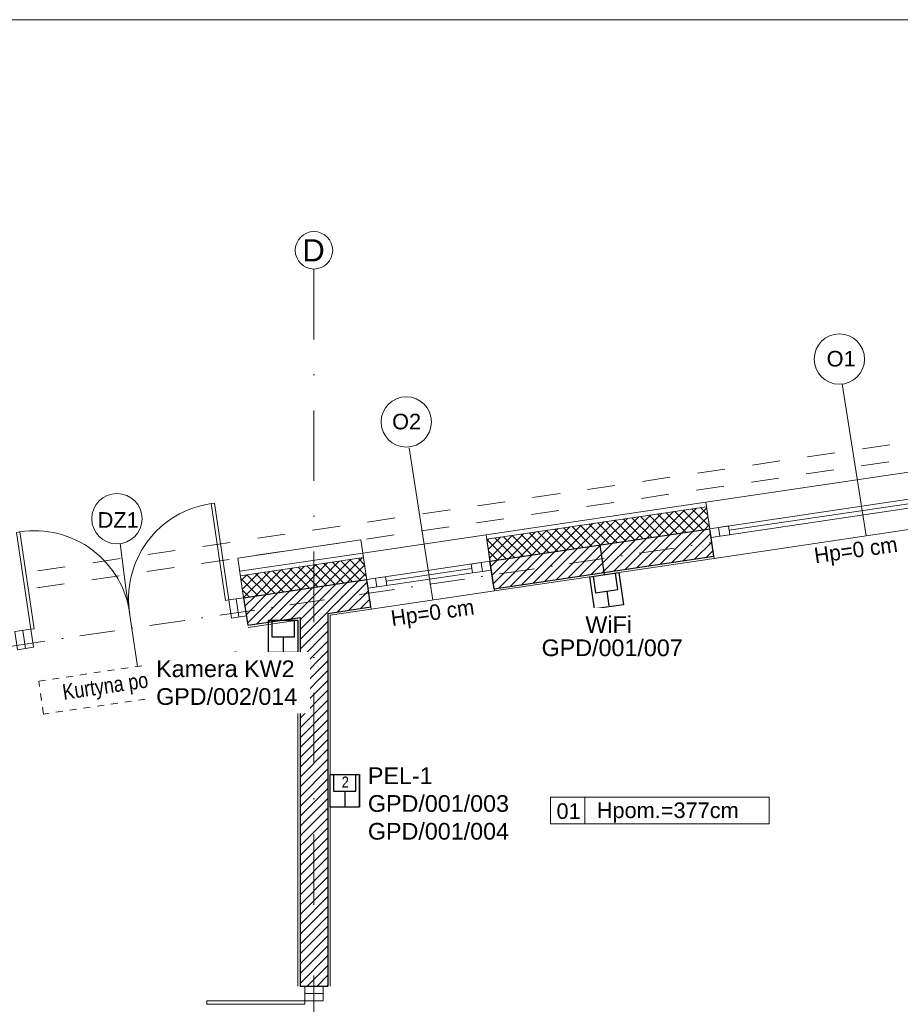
# Model space of a CAD drawing. Header units: metres. Extents: x 10441 to 19716, y -6570 to 1447.
# Tile 44 of 50: x 16816 to 17609, y -3356 to -2470. Entities that reach past the tile are written whole.
import ezdxf
from ezdxf.enums import TextEntityAlignment as Align

# ---------------------------------------------------------------- set-up
doc = ezdxf.new("R2010")
doc.units = ezdxf.units.M
doc.header["$MEASUREMENT"] = 0
doc.linetypes.add('8', pattern=[0.5, 0.25, -0.25])
doc.linetypes.add('DASHDOT', pattern=[25.4, 12.7, -6.35, 0, -6.35])
for name, color, linetype, lineweight in [('#elektryczne', 8, 'Continuous', 20), ('A_DRZWI', 8, 'Continuous', 5), ('A_HACZE', 8, 'Continuous', 5), ('A_OPISY', 8, 'Continuous', 18), ('A_OSIE', 8, 'Continuous', 13), ('A_OZACZENIE DRZWI', 8, 'Continuous', 13), ('A_OZNACZENIA OKIEN', 8, 'Continuous', 13), ('A_PROJEKTOWANE ŚCIANY MUROWANE NOŚNE', 8, 'Continuous', 30), ('A_STAL CIENKIE', 8, 'Continuous', 0), ('A_STOLARKA', 8, 'Continuous', 5), ('A_TABELKI POM.', 8, 'Continuous', 20), ('A_TYNK', 8, 'Continuous', 5), ('A_WYMIARY WEWNETRZNE', 8, 'Continuous', 18), ('A_WYPOSAZENIE', 8, 'Continuous', 5), ('EB_LAN', 6, 'Continuous', 9), ('EB_NPS', 5, 'Continuous', 5)]:
    doc.layers.add(name, color=color, linetype=linetype, lineweight=lineweight)
doc.layers.add('A_OZNACZENIA WARSTW', color=8, linetype='Continuous')
doc.styles.add('ARIAL', font='arial.ttf')
doc.styles.add('GENERATED_STYLE_2', font='ARIALN.TTF')
doc.styles.add('m1_romans', font='romans.shx', dxfattribs={"width": 0.8})
doc.styles.add('opisy okien', font='txt', dxfattribs={"height": 15})

# ---------------------------------------------------------------- blocks, each defined once
blk = doc.blocks.new('podkład')
at = {"layer": 'A_DRZWI', "color": 8, "ltscale": 2}
for p, q in [((12828.89, -746.41), (12831.31, -762.73)), ((12636.99, -774.82), (12639.4, -791.14)), ((12890.55, -1101.45), (12907.05, -1101.45))]:
    blk.add_line(p, q, dxfattribs=at)
for points in [[(12809.36, -660.35), (12806.39, -660.78), (12819.28, -747.84), (12822.24, -747.4)], [(12631.3, -686.7), (12634.27, -686.26), (12647.15, -773.31), (12644.18, -773.75)], [(12824.66, -763.72), (12837.96, -761.75), (12835.55, -745.43), (12822.24, -747.4)], [(12646.6, -790.07), (12632.2, -792.2), (12629.79, -775.88), (12644.18, -773.75)], [(12907.05, -1108.17), (12907.05, -1094.73), (12890.55, -1094.73), (12890.55, -1108.17)], [(12802.55, -1108.17), (12802.55, -1111.17), (12890.55, -1111.17), (12890.55, -1108.17)]]:
    blk.add_lwpolyline(points, close=True, dxfattribs=at)
for centre, start, end in [((12818.34, -746.3), 97.95507, 189.51774), ((12647.6, -771.57), 7.31995, 98.88262)]:
    blk.add_arc(centre, 86.32, start, end, dxfattribs=at)
at = {"layer": 'A_HACZE', "color": 8, "linetype": 'Continuous'}
for p, q in [((13191.17, -672.57), (13167.44, -696.3)), ((13201.54, -671.04), (13177.81, -694.77)), ((13211.92, -669.5), (13188.18, -693.23)), ((13210.21, -689.97), (13192.6, -672.36)), ((13222.29, -667.97), (13198.56, -691.7)), ((13217.91, -688.83), (13200.3, -671.22)), ((13225.61, -687.69), (13208, -670.08)), ((13232.66, -666.43), (13208.93, -690.16)), ((13233.31, -686.55), (13215.7, -668.94)), ((13243.04, -664.89), (13219.31, -688.63)), ((13241.01, -685.41), (13223.39, -667.8)), ((13252.22, -664.55), (13229.68, -687.09)), ((13248.7, -684.27), (13231.09, -666.66)), ((13254.73, -681.46), (13238.79, -665.52)), ((13253.36, -672.25), (13240.06, -685.55)), ((13253.19, -671.08), (13246.49, -664.38)), ((13128.92, -681.79), (13105.19, -705.52)), ((13139.29, -680.25), (13115.56, -703.98)), ((13149.67, -678.72), (13125.94, -702.45)), ((13148.61, -699.09), (13131, -681.48)), ((13160.04, -677.18), (13136.31, -700.91)), ((13156.31, -697.95), (13138.7, -680.34)), ((13164.01, -696.81), (13146.4, -679.2)), ((13170.42, -675.64), (13146.69, -699.37)), ((13171.71, -695.67), (13154.1, -678.06)), ((13180.79, -674.11), (13157.06, -697.84)), ((13179.41, -694.53), (13161.8, -676.92)), ((13187.11, -693.39), (13169.5, -675.78)), ((13194.81, -692.25), (13177.2, -674.64)), ((13202.51, -691.11), (13184.9, -673.5)), ((13254.5, -679.95), (13250.43, -684.02)), ((13077.05, -689.46), (13056.74, -709.77)), ((13087.42, -687.93), (13063.69, -711.66)), ((13087.02, -708.21), (13069.41, -690.59)), ((13097.8, -686.39), (13074.07, -710.12)), ((13094.72, -707.07), (13077.11, -689.46)), ((13108.17, -684.86), (13084.44, -708.59)), ((13102.42, -705.93), (13084.81, -688.32)), ((13110.12, -704.79), (13092.51, -687.18)), ((13118.55, -683.32), (13094.82, -707.05)), ((13117.82, -703.65), (13100.21, -686.04)), ((13125.52, -702.51), (13107.91, -684.9)), ((13133.22, -701.37), (13115.61, -683.76)), ((13140.92, -700.23), (13123.3, -682.62)), ((13208.93, -690.16), (13179.27, -719.82)), ((13219.31, -688.63), (13189.65, -718.29)), ((13229.68, -687.09), (13200.02, -716.75)), ((13240.06, -685.55), (13210.39, -715.22)), ((13250.43, -684.02), (13220.77, -713.68)), ((13255.64, -687.65), (13231.14, -712.15)), ((13071.62, -710.49), (13054.28, -693.14)), ((13056.3, -692.54), (13054.46, -694.37)), ((13066.67, -691), (13055.6, -702.07)), ((13079.32, -709.35), (13061.71, -691.73)), ((13146.69, -699.37), (13117.02, -729.04)), ((13157.06, -697.84), (13127.4, -727.5)), ((13167.44, -696.3), (13137.77, -725.97)), ((13177.81, -694.77), (13148.15, -724.43)), ((13188.18, -693.23), (13158.52, -722.89)), ((13198.56, -691.7), (13168.9, -721.36)), ((13256.78, -695.34), (13241.52, -710.61)), ((13063.92, -711.62), (13055.81, -703.51)), ((13094.82, -707.05), (13065.15, -736.72)), ((13105.19, -705.52), (13075.53, -735.18)), ((13115.56, -703.98), (13085.9, -733.64)), ((13125.94, -702.45), (13096.28, -732.11)), ((13136.31, -700.91), (13106.65, -730.57)), ((13257.92, -703.04), (13251.89, -709.07)), ((12890.31, -717.1), (12866.58, -740.83)), ((12900.69, -715.57), (12876.96, -739.29)), ((12911.06, -714.03), (12887.33, -737.76)), ((12909.94, -734.42), (12892.33, -716.8)), ((12921.43, -712.5), (12897.7, -736.23)), ((12917.64, -733.28), (12900.02, -715.66)), ((12925.34, -732.14), (12907.72, -714.52)), ((12931.81, -710.96), (12908.08, -734.69)), ((12933.04, -731), (12915.42, -713.39)), ((12942.18, -709.43), (12918.45, -733.16)), ((12940.74, -729.86), (12923.12, -712.25)), ((12944.44, -716), (12928.83, -731.62)), ((12945.96, -726.24), (12930.82, -711.11)), ((12944.42, -715.87), (12938.52, -709.97)), ((13063.69, -711.66), (13057.88, -717.47)), ((13074.07, -710.12), (13059.02, -725.17)), ((13084.44, -708.59), (13060.16, -732.87)), ((12838.44, -724.78), (12833.24, -729.98)), ((12848.82, -723.24), (12834.39, -737.67)), ((12859.19, -721.71), (12835.54, -745.36)), ((12856.04, -742.39), (12838.43, -724.78)), ((12869.56, -720.17), (12845.84, -743.9)), ((12863.74, -741.25), (12846.13, -723.64)), ((12871.44, -740.11), (12853.83, -722.5)), ((12879.94, -718.64), (12856.21, -742.36)), ((12879.14, -738.97), (12861.53, -721.36)), ((12886.84, -737.83), (12869.23, -720.22)), ((12894.54, -736.69), (12876.93, -719.08)), ((12902.24, -735.55), (12884.63, -717.94)), ((12945.58, -723.7), (12939.2, -730.09)), ((12848.34, -743.53), (12832.97, -728.16)), ((12908.08, -734.69), (12878.41, -764.35)), ((12939.2, -730.09), (12886.3, -782.98)), ((12928.83, -731.62), (12886.3, -774.14)), ((12918.45, -733.16), (12886.3, -765.31)), ((12946.72, -731.4), (12919.91, -758.21)), ((12840.64, -744.67), (12834.52, -738.55)), ((12845.84, -743.9), (12836.68, -753.05)), ((12856.21, -742.36), (12837.83, -760.74)), ((12866.58, -740.83), (12838.98, -768.44)), ((12876.96, -739.29), (12847.3, -768.96)), ((12887.33, -737.76), (12857.67, -767.42)), ((12897.7, -736.22), (12868.04, -765.89)), ((12947.86, -739.1), (12930.28, -756.68)), ((12949, -746.8), (12940.66, -755.14)), ((12911.3, -766.82), (12886.3, -791.82)), ((12911.3, -775.66), (12886.3, -800.66)), ((12911.3, -784.5), (12886.3, -809.5)), ((12911.3, -793.34), (12886.3, -818.34)), ((12911.3, -802.18), (12886.3, -827.18)), ((12911.3, -811.02), (12886.3, -836.02)), ((12911.3, -819.86), (12886.3, -844.86)), ((12911.3, -828.69), (12886.3, -853.69)), ((12911.3, -837.53), (12886.3, -862.53)), ((12911.3, -846.37), (12886.3, -871.37)), ((12911.3, -855.21), (12886.3, -880.21)), ((12911.3, -864.05), (12886.3, -889.05)), ((12911.3, -872.89), (12886.3, -897.89)), ((12911.3, -881.73), (12886.3, -906.73)), ((12911.3, -890.57), (12886.3, -915.57)), ((12911.3, -899.41), (12886.3, -924.41)), ((12911.3, -908.24), (12886.3, -933.24)), ((12911.3, -917.08), (12886.3, -942.08)), ((12911.3, -925.92), (12886.3, -950.92)), ((12911.3, -934.76), (12886.3, -959.76)), ((12911.3, -943.6), (12886.3, -968.6)), ((12911.3, -952.44), (12886.3, -977.44)), ((12911.3, -961.28), (12886.3, -986.28)), ((12911.3, -970.12), (12886.3, -995.12)), ((12911.3, -978.95), (12886.3, -1003.95)), ((12911.3, -987.79), (12886.3, -1012.79)), ((12911.3, -996.63), (12886.3, -1021.63)), ((12911.3, -1005.47), (12886.3, -1030.47)), ((12911.3, -1014.31), (12886.3, -1039.31)), ((12911.3, -1023.15), (12886.3, -1048.15)), ((12911.3, -1031.99), (12886.3, -1056.99)), ((12911.3, -1040.83), (12886.3, -1065.83)), ((12911.3, -1049.67), (12886.3, -1074.67)), ((12911.3, -1058.5), (12886.3, -1083.5)), ((12911.3, -1067.34), (12886.3, -1092.34)), ((12911.3, -1076.18), (12892.76, -1094.73)), ((12911.3, -1085.02), (12901.6, -1094.73)), ((12911.3, -1093.86), (12910.43, -1094.73))]:
    blk.add_line(p, q, dxfattribs=at)
at = {"layer": 'A_OSIE', "color": 8, "linetype": 'DASHDOT', "ltscale": 5}
blk.add_line((12898.8, -449.79), (12898.8, -2335.96), dxfattribs=at)
at = {"layer": 'A_OSIE', "color": 8, "linetype": 'DASHDOT', "ltscale": 2.5}
blk.add_line((10108.73, -1161.68), (13256.84, -695.71), dxfattribs=at)
at = {"layer": 'A_OSIE', "color": 8, "linetype": 'Continuous', "ltscale": 5}
blk.add_circle((12898.8, -432.94), 16.85, dxfattribs=at)
at = {"layer": 'A_OZACZENIE DRZWI', "color": 8}
blk.add_line((12740.17, -807.27), (12729.98, -739), dxfattribs=at)
at = {"layer": 'A_OZNACZENIA OKIEN', "color": 8}
for p, q in [((13374.2, -552.98), (13395.56, -689.83)), ((12984.37, -610.68), (13005.72, -747.54))]:
    blk.add_line(p, q, dxfattribs=at)
at = {"layer": 'A_OZNACZENIA WARSTW', "color": 8, "linetype": 'Continuous'}
blk.add_line((13156.08, -697.98), (13160.04, -724.69), dxfattribs=at)
at = {"layer": 'A_PROJEKTOWANE ŚCIANY MUROWANE NOŚNE', "color": 8}
for p, q in [((13057.16, -712.63), (13255.01, -683.34)), ((13258.67, -708.07), (13255.01, -683.34)), ((13060.82, -737.36), (13258.67, -708.07)), ((13060.82, -737.36), (13057.16, -712.63)), ((12835.55, -745.43), (12946.37, -729.02)), ((12950.03, -753.76), (12946.37, -729.03)), ((12835.55, -745.43), (12839.23, -770.15)), ((12911.3, -759.49), (12950.03, -753.76)), ((12911.3, -759.49), (12911.3, -1094.73)), ((12839.23, -770.15), (12886.3, -763.19)), ((12886.3, -763.19), (12886.3, -1094.73)), ((12886.3, -1094.73), (12911.3, -1094.73))]:
    blk.add_line(p, q, dxfattribs=at)
at = {"layer": 'A_STAL CIENKIE', "color": 8, "linetype": '8', "ltscale": 100}
for p, q in [((10325.66, -1065.38), (13908.4, -535.07)), ((13910.62, -549.91), (10327.86, -1080.21))]:
    blk.add_line(p, q, dxfattribs=at)
at = {"layer": 'A_STOLARKA', "color": 8}
for p, q in [((13506.71, -621.83), (13251.49, -659.6)), ((13502.31, -646.74), (13255.01, -683.34)), ((13511.4, -653.48), (13256.18, -691.26)), ((13493.99, -652.01), (13272.41, -684.81)), ((13251.49, -659.6), (13258.96, -710.05)), ((13258.96, -710.05), (13514.18, -672.27)), ((13271.82, -680.85), (13262.92, -682.17)), ((13272.99, -688.77), (13271.82, -680.85)), ((13053.65, -688.89), (12942.86, -705.28)), ((13061.12, -739.34), (13053.65, -688.89)), ((13262.92, -682.17), (13255.01, -683.34)), ((13262.92, -682.17), (13255.01, -683.34)), ((13255.01, -683.34), (13256.18, -691.26)), ((13255.01, -683.34), (13256.18, -691.26)), ((13256.18, -691.26), (13264.09, -690.09)), ((13256.18, -691.26), (13264.09, -690.09)), ((13264.09, -690.09), (13262.92, -682.17)), ((13262.92, -682.17), (13264.09, -690.09)), ((13264.09, -690.09), (13262.92, -682.17)), ((13264.09, -690.09), (13272.99, -688.77)), ((12942.86, -705.28), (12950.32, -755.74)), ((13049.25, -713.8), (12946.37, -729.03)), ((13049.25, -713.8), (13040.35, -715.12)), ((13040.35, -715.12), (13041.52, -723.03)), ((13057.16, -712.63), (13049.25, -713.8)), ((13049.25, -713.8), (13050.42, -721.71)), ((13050.42, -721.71), (13049.25, -713.8)), ((13057.16, -712.63), (13053.21, -713.21)), ((13058.33, -720.54), (13057.16, -712.63)), ((13058.33, -720.54), (12947.54, -736.94)), ((13040.93, -719.07), (12963.77, -730.5)), ((13041.52, -723.03), (13050.42, -721.71)), ((13050.42, -721.71), (13058.33, -720.54)), ((12954.28, -727.86), (12946.37, -729.03)), ((12954.28, -727.86), (12946.37, -729.03)), ((12946.37, -729.03), (12947.54, -736.94)), ((12946.37, -729.03), (12947.54, -736.94)), ((12963.19, -726.54), (12954.28, -727.86)), ((12955.45, -735.77), (12954.28, -727.86)), ((12954.28, -727.86), (12955.45, -735.77)), ((12955.45, -735.77), (12954.28, -727.86)), ((12955.45, -735.77), (12964.36, -734.45)), ((12964.36, -734.45), (12963.19, -726.54)), ((12947.54, -736.94), (12955.45, -735.77)), ((12947.54, -736.94), (12955.45, -735.77)), ((12950.32, -755.74), (13061.12, -739.34))]:
    blk.add_line(p, q, dxfattribs=at)
at = {"layer": 'A_TYNK', "color": 8, "linetype": 'Continuous'}
for p, q in [((13053.65, -688.89), (13251.49, -659.6)), ((13054.23, -692.84), (13252.08, -663.56)), ((13054.23, -692.84), (13252.08, -663.56)), ((13255.01, -683.34), (13251.49, -659.6)), ((13057.16, -712.63), (13053.65, -688.89)), ((12830.31, -709.81), (12941.1, -693.41)), ((12943.44, -709.24), (12941.1, -693.42)), ((12832.06, -721.68), (12942.86, -705.28)), ((12835.55, -745.43), (12830.31, -709.81)), ((12832.59, -725.65), (12943.44, -709.24)), ((12832.65, -725.64), (12943.44, -709.24))]:
    blk.add_line(p, q, dxfattribs=at)
at = {"layer": 'A_TYNK', "color": 8}
for p, q in [((13061.12, -739.33), (13258.96, -710.05)), ((12913.3, -761.21), (12950.32, -755.73)), ((12913.3, -1094.73), (12913.3, -761.21)), ((12884.3, -765.51), (12839.53, -772.13)), ((12884.3, -1094.73), (12884.3, -765.51))]:
    blk.add_line(p, q, dxfattribs=at)
at = {"layer": 'A_WYMIARY WEWNETRZNE', "color": 8, "linetype": 'Continuous'}
for p, q in [((12729.98, -739), (12724.44, -696.8)), ((13111.54, -948.95), (13111.54, -924.72)), ((13111.54, -924.72), (13308.52, -924.72)), ((13142.41, -924.72), (13142.41, -948.95)), ((13308.52, -924.72), (13308.52, -948.95)), ((13308.52, -948.95), (13111.54, -948.95))]:
    blk.add_line(p, q, dxfattribs=at)
for centre in [(13371.58, -530.78), (12981.85, -587.31), (12721.49, -674.37)]:
    blk.add_circle(centre, 22.63, dxfattribs=at)
at = {"layer": 'A_WYPOSAZENIE', "color": 8, "linetype": '8', "ltscale": 25}
for p, q in [((12651.14, -820.45), (12829.2, -794.09)), ((12829.2, -794.09), (12833.59, -823.77)), ((12655.53, -850.12), (12651.14, -820.45)), ((12833.59, -823.77), (12655.53, -850.12))]:
    blk.add_line(p, q, dxfattribs=at)
at = {"layer": 'A_OPISY', "color": 8, "linetype": 'Continuous', "lineweight": 18, "style": 'GENERATED_STYLE_2'}
blk.add_text('Kurtyna powietrzna', height=14, rotation=8.41956, dxfattribs=at).set_placement((12673.66, -837.35))
at = {"layer": 'A_OSIE', "color": 8, "linetype": 'Continuous', "lineweight": 18, "style": 'ARIAL'}
blk.add_text('D', height=20, dxfattribs=at).set_placement((12888.38, -442.94))
at = {"layer": 'A_OZACZENIE DRZWI', "color": 8, "ltscale": 0.1, "style": 'm1_romans', "width": 0.8}
for rotation, p in [(98.48606, (12735.07, -773.13)), (359.99999, (12573.8, -1012.7)), (89.99999, (11565.29, -1150.14)), (89.99999, (11872.29, -1150.14)), (89.99999, (12230.03, -1245.64)), (89.99999, (12385.87, -1249.44)), (89.99999, (11565.29, -1370.89)), (89.99999, (11872.29, -1370.89)), (89.99999, (12230.03, -1370.89)), (89.99999, (12389.3, -1370.89)), (89.99999, (11748.79, -1556.15)), (89.99999, (11986.6, -1556.15)), (89.99999, (12389.3, -1556.15)), (359.99999, (12235.05, -1664.2)), (359.99999, (12235.05, -1880.2)), (89.99999, (11745.78, -2001.94))]:
    blk.add_attdef('SZEROKOSC', text='', height=10, rotation=rotation, dxfattribs=at).set_placement(p, align=Align.BOTTOM_CENTER)
for rotation, p in [(98.48606, (12738.56, -773.47)), (359.99999, (12572.95, -1016.09)), (89.99999, (11568.68, -1150.99)), (89.99999, (11875.68, -1150.99)), (89.99999, (12233.42, -1246.49)), (89.99999, (12389.27, -1250.29)), (89.99999, (11568.68, -1371.74)), (89.99999, (11875.68, -1371.74)), (89.99999, (12233.42, -1371.74)), (89.99999, (12392.69, -1371.74)), (89.99999, (11752.19, -1557)), (89.99999, (11990, -1557)), (89.99999, (12392.69, -1557)), (359.99999, (12234.2, -1667.59)), (359.99999, (12234.2, -1883.59)), (89.99999, (11749.18, -2002.79))]:
    blk.add_attdef('WYSOKOSC', text='', height=10, rotation=rotation, dxfattribs=at).set_placement(p, align=Align.TOP_CENTER)
at = {"layer": 'A_OZNACZENIA OKIEN', "color": 8, "linetype": 'Continuous', "lineweight": 18, "style": 'ARIAL'}
for s, p in [('O1', (13360.14, -537.43)), ('O2', (12969.14, -593.97)), ('DZ1', (12704.2, -682.47)), ('Hpom.=377cm', (13153.27, -943.63))]:
    blk.add_text(s, height=14, dxfattribs=at).set_placement(p)
at = {"layer": 'A_OZNACZENIA OKIEN', "color": 8, "linetype": 'Continuous', "lineweight": 18, "style": 'opisy okien'}
for p in [(13349.94, -714.55), (12969.09, -770.92)]:
    blk.add_text('Hp=0 cm', height=14, rotation=8, dxfattribs=at).set_placement(p)
at = {"layer": 'A_OZNACZENIA OKIEN', "color": 8, "ltscale": 0.1, "style": 'm1_romans', "width": 0.8}
for rotation, p in [(278.86761, (13373.71, -593.04)), (278.86761, (12983.87, -650.74)), (278.86761, (12445.73, -730.4)), (278.86761, (12224.15, -763.19)), (0.00001, (14017.48, -900.03)), (278.86761, (11021.54, -941.2)), (278.86761, (10640.69, -997.57)), (0.00001, (14017.48, -1574.7)), (89.99999, (10819.6, -2080.7)), (89.99999, (11204.6, -2080.7)), (89.99999, (11970.6, -2080.7)), (89.99999, (13175.8, -2080.7)), (89.99999, (13539.8, -2080.7))]:
    blk.add_attdef('SZEROKOSC', text='', height=10, rotation=rotation, dxfattribs=at).set_placement(p, align=Align.BOTTOM_CENTER)
for rotation, p in [(278.86761, (13403.28, -587.56)), (278.86761, (13013.44, -645.27)), (278.86761, (12475.3, -724.92)), (278.86761, (12253.72, -757.72)), (0.00001, (14011.09, -903.42)), (278.86761, (11051.11, -935.72)), (278.86761, (10670.26, -992.09)), (0.00001, (14011.09, -1578.09)), (89.99999, (10823, -2081.55)), (89.99999, (11208, -2081.55)), (89.99999, (11974, -2081.55)), (89.99999, (13179.19, -2081.55)), (89.99999, (13543.19, -2081.55))]:
    blk.add_attdef('WYSOKOSC', text='', height=10, rotation=rotation, dxfattribs=at).set_placement(p, align=Align.TOP_CENTER)
at = {"layer": 'A_TABELKI POM.', "color": 8, "linetype": 'Continuous', "lineweight": 18, "style": 'ARIAL'}
blk.add_text('01', height=14, dxfattribs=at).set_placement((13117.03, -944.39))
blk = doc.blocks.new('Gniazdo RJ45')
at = {"layer": 'EB_LAN', "linetype": 'Continuous', "lineweight": 30}
for points in [[(2694.8125, 1885.649), (2694.8125, 1885.824), (2694.6175, 1885.824), (2694.6175, 1885.649), (2694.8125, 1885.649)], [(2694.8125, 1885.669), (2694.7125, 1885.669), (2694.7125, 1885.804), (2694.8125, 1885.804)], [(2694.7125, 1885.7365), (2694.6225, 1885.7365)]]:
    blk.add_lwpolyline(points, dxfattribs=at)
blk = doc.blocks.new('rj-45 dwa')
at = {"layer": 'EB_LAN', "linetype": 'Continuous', "lineweight": 30}
for points in [[(-90212372.8, -54813653.6), (-90212320.3, -54813653.6), (-90212320.3, -54813712.1), (-90212372.8, -54813712.1), (-90212372.8, -54813653.6)], [(-90212366.8, -54813653.6), (-90212366.8, -54813683.6), (-90212326.3, -54813683.6), (-90212326.3, -54813653.6)], [(-90212346.5, -54813683.6), (-90212346.5, -54813710.6)]]:
    blk.add_lwpolyline(points, dxfattribs=at)
at = {"layer": 'EB_LAN', "color": 0, "lineweight": 30, "insert": (-90212010.8, -54813667.2), "char_height": 20, "width": 722.048, "attachment_point": 5, "style": 'opisy okien'}
blk.add_mtext('\\pxi-3,l4,ql,t4;{\\fArial Narrow|b0|i0|c238|p39;2}', dxfattribs=at)

msp = doc.modelspace()

# ---------------------------------------------------------------- linework, layer by layer
at = {"layer": '#elektryczne', "color": 0, "linetype": 'Continuous', "lineweight": 18}
msp.add_lwpolyline([(13875.92, -6570.28), (13875.92, -2470.28), (19715.92, -2470.28), (19715.92, -6570.28)], close=True, dxfattribs=at)

# ---------------------------------------------------------------- block references
at = {"layer": '#elektryczne', "color": 8, "linetype": 'Continuous', "lineweight": 18}
msp.add_blockref('podkład', (4182.37, -2244.78), dxfattribs=at)
at = {"layer": 'EB_LAN', "zscale": 149.9999999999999}
for p, xscale, yscale, rotation in [((-203284.07, -444250.94), -149.9999999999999, 149.9999999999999, 278.4194268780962), ((-265806.93, -407232.17), -150, 150, 270.0000000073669)]:
    msp.add_blockref('Gniazdo RJ45', p, dxfattribs=dict(at, xscale=xscale, yscale=yscale, rotation=rotation))

# ---------------------------------------------------------------- next in the draw order: texts
at = {"layer": 'EB_LAN', "char_height": 15, "attachment_point": 1, "style": 'ARIAL', "bg_fill": 2}
for s, insert, width in [('WiFi', (17325.42, -3006.84), 228.5456), ('GPD/001/007', (17286.01, -3027.75), 112.1896), ('Kamera KW2\\PGPD/002/014', (16939.17, -3046.61), 130.8216), ('PEL-1\\PGPD/001/003\\P\\pxt6;GPD/001/004', (17129.72, -3142.81), 112.1896)]:
    msp.add_mtext(s, dxfattribs=dict(at, insert=insert, width=width))

# ---------------------------------------------------------------- next in the draw order: block references
at = {"layer": 'EB_NPS', "color": 0, "linetype": 'Continuous', "lineweight": 50, "xscale": 0.5, "yscale": 0.5, "zscale": 0.5}
msp.add_blockref('rj-45 dwa', (45123282.06, 27403677.55), dxfattribs=at)

doc.saveas('drawing.dxf')
